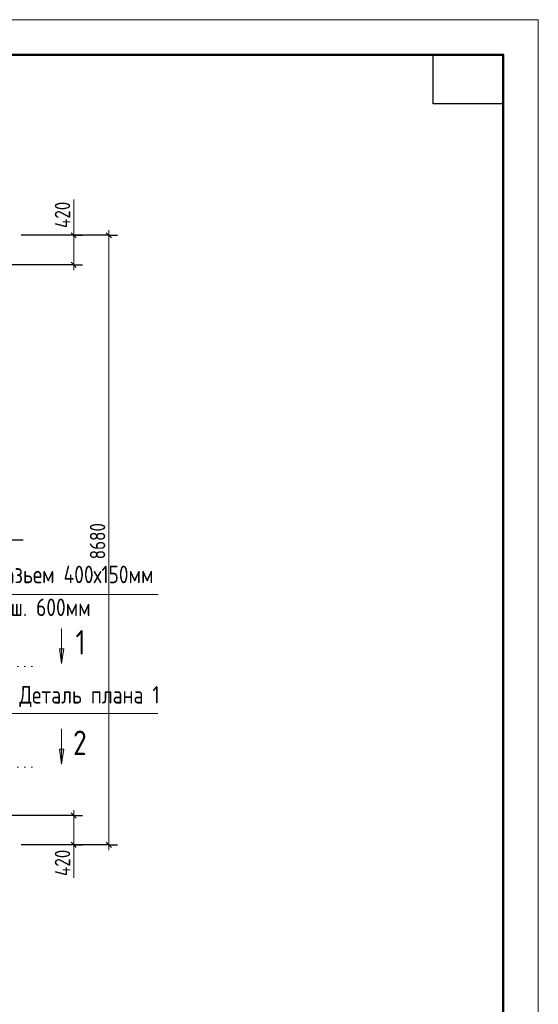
# Model space of a CAD drawing. Header units: millimetres. Extents: x 0 to 26306, y 0 to 29700.
# Tile 14 of 14: x 13610 to 21000, y 15680 to 29700. Entities that reach past the tile are written whole.
import ezdxf

# ---------------------------------------------------------------- set-up
doc = ezdxf.new("R2010")
doc.units = ezdxf.units.MM
doc.linetypes.add('______5', pattern=[1100, 800, -100, 100, -100])
doc.linetypes.add('______9', pattern=[100, 0, -100])
for name, color, linetype, lineweight in [('Standard', 7, 'Continuous', 25), ('Оси', 40, '______5', 18), ('Примечания', 7, 'Continuous', 25), ('Размерная выноска', 7, 'Continuous', 13), ('Узлы символ', 7, 'Continuous', 25)]:
    doc.layers.add(name, color=color, linetype=linetype, lineweight=lineweight)
doc.styles.add('GOST 2.304-81', font='txt')

msp = doc.modelspace()

# ---------------------------------------------------------------- hatches: boundary and pattern name
at = {"layer": 'Узлы символ', "linetype": 'Continuous', "lineweight": 13, "transparency": 33554687}
for points in [[(14237, 20741), (14207, 20531), (14177, 20741)], [(14237, 19311), (14207, 19101), (14177, 19311)]]:
    msp.add_hatch(color=7, dxfattribs=at).paths.add_polyline_path(points, flags=16)

# ---------------------------------------------------------------- linework, layer by layer
at = {"layer": 'Standard', "color": 7, "linetype": 'Continuous', "lineweight": 25, "transparency": 33554687}
for p, q in [((14342, 26667), (14417, 26592)), ((14917, 26592), (14842, 26667)), ((14342, 26247), (14417, 26172)), ((14342, 18407), (14417, 18332)), ((14342, 17987), (14417, 17912)), ((14917, 17912), (14842, 17987))]:
    msp.add_line(p, q, dxfattribs=at)
at = {"layer": 'Standard', "color": 7, "linetype": 'Continuous', "lineweight": 13, "transparency": 33554687}
for p, q in [((14380, 26630), (14380, 26705)), ((14880, 26630), (14880, 26705)), ((14380, 26630), (14380, 26210)), ((14380, 26210), (14380, 26135)), ((14380, 18370), (14380, 18445)), ((14380, 18370), (14380, 17950)), ((14380, 17950), (14380, 17875)), ((14880, 17950), (14880, 17875))]:
    msp.add_line(p, q, dxfattribs=at)
at = {"layer": 'Standard', "color": 251, "linetype": 'Continuous', "lineweight": -3, "true_color": 0x656565, "transparency": 33554687}
for p, q in [((14380, 26630), (13630, 26630)), ((14880, 26630), (13630, 26630)), ((14380, 26630), (14255, 26630)), ((14380, 26630), (14505, 26630)), ((14880, 26630), (14755, 26630)), ((14880, 26630), (15005, 26630)), ((14380, 26210), (13530, 26210)), ((14380, 26210), (14255, 26210)), ((14380, 26210), (14505, 26210)), ((14380, 18370), (13530, 18370)), ((14380, 18370), (14255, 18370)), ((14380, 18370), (14505, 18370)), ((14380, 17950), (13630, 17950)), ((14880, 17950), (13630, 17950)), ((14380, 17950), (14255, 17950)), ((14380, 17950), (14505, 17950)), ((14880, 17950), (14755, 17950)), ((14880, 17950), (15005, 17950))]:
    msp.add_line(p, q, dxfattribs=at)
at = {"layer": 'Standard', "color": 7, "linetype": 'Continuous', "lineweight": 13, "transparency": 33554687}
msp.add_lwpolyline([(0, 0), (21000, 0), (21000, 29700), (0, 29700), (0, 0)], close=True, dxfattribs=at)
at = {"layer": 'Standard', "color": 7, "linetype": 'Continuous', "lineweight": 50, "transparency": 33554687}
msp.add_lwpolyline([(2000, 29200), (20500, 29200), (20500, 500), (2000, 500), (2000, 29200)], close=True, dxfattribs=at)
at = {"layer": 'Standard', "color": 7, "linetype": 'Continuous', "lineweight": 25, "transparency": 33554687}
msp.add_lwpolyline([(20500, 29200), (20500, 28500), (19500, 28500), (19500, 29200), (20500, 29200)], close=True, dxfattribs=at)
at = {"layer": 'Standard', "color": 7, "linetype": 'Continuous', "lineweight": 13, "transparency": 33554687}
msp.add_lwpolyline([(14880, 17950), (14880, 21956), (14880, 21956), (14880, 26630)], dxfattribs=at)
at = {"layer": 'Оси', "color": 8, "linetype": '______5', "lineweight": -3, "transparency": 33554687}
for p, q in [((13740, 26210), (3600, 26210)), ((13660, 22290), (3600, 22290)), ((13740, 18370), (3600, 18370))]:
    msp.add_line(p, q, dxfattribs=at)
at = {"layer": 'Примечания', "color": 7, "linetype": 'Continuous', "lineweight": 13, "transparency": 33554687}
for p, q in [((15582, 21513), (11930, 21513)), ((13020, 19819), (15580, 19819))]:
    msp.add_line(p, q, dxfattribs=at)
at = {"layer": 'Размерная выноска', "color": 7, "linetype": 'Continuous', "lineweight": 13, "transparency": 33554687}
for p, q in [((14380, 26630), (14380, 27140)), ((14380, 17950), (14380, 17480))]:
    msp.add_line(p, q, dxfattribs=at)
at = {"layer": 'Узлы символ', "color": 7, "linetype": 'Continuous', "lineweight": 13, "transparency": 33554687}
for p, q in [((14207, 20531), (14207, 21031)), ((14207, 20741), (14207, 20756)), ((14207, 20531), (14177, 20741)), ((14177, 20741), (14237, 20741)), ((14237, 20741), (14207, 20531)), ((14207, 20531), (14207, 20531)), ((14207, 20531), (14207, 20531)), ((14207, 20531), (14207, 20531)), ((14207, 19101), (14207, 19601)), ((14207, 19101), (14177, 19311)), ((14177, 19311), (14237, 19311)), ((14207, 19311), (14207, 19326)), ((14237, 19311), (14207, 19101)), ((14207, 19101), (14207, 19101)), ((14207, 19101), (14207, 19101)), ((14207, 19101), (14207, 19101))]:
    msp.add_line(p, q, dxfattribs=at)
at = {"layer": 'Узлы символ', "color": 7, "linetype": '______9', "lineweight": 13, "transparency": 33554687}
for p, q in [((10582, 20489), (13984, 20489)), ((10582, 19059), (13984, 19059))]:
    msp.add_line(p, q, dxfattribs=at)

# ---------------------------------------------------------------- texts
at = {"layer": 'Standard', "color": 7, "linetype": 'Continuous', "lineweight": 25, "transparency": 33554687, "char_height": 220, "attachment_point": 7, "rotation": 90, "style": 'GOST 2.304-81'}
for s, insert, width in [('420', (14330, 26733), 531.97), ('8680', (14830, 22016), 672.63), ('420', (14330, 17506), 531.97)]:
    msp.add_mtext(s, dxfattribs=dict(at, insert=insert, width=width))
at = {"layer": 'Примечания', "color": 7, "linetype": 'Continuous', "lineweight": 25, "transparency": 33554687, "char_height": 250, "attachment_point": 7, "style": 'GOST 2.304-81'}
for s, insert, width in [('Терморазьем\\~400х150мм', (12532, 21608), 3189.08), ('ш.\\~600мм', (13482, 21208), 1279.44), ('Деталь\\~плана\\~1', (13605, 19911), 2096.87)]:
    msp.add_mtext(s, dxfattribs=dict(at, insert=insert, width=width))
at = {"layer": 'Узлы символ', "color": 7, "linetype": 'Continuous', "lineweight": 35, "transparency": 33554687, "char_height": 350, "attachment_point": 7, "style": 'GOST 2.304-81'}
for s, insert, width in [('1', (14407, 20659), 324.18), ('2', (14372, 19229), 398.78)]:
    msp.add_mtext(s, dxfattribs=dict(at, insert=insert, width=width))

doc.saveas('drawing.dxf')
